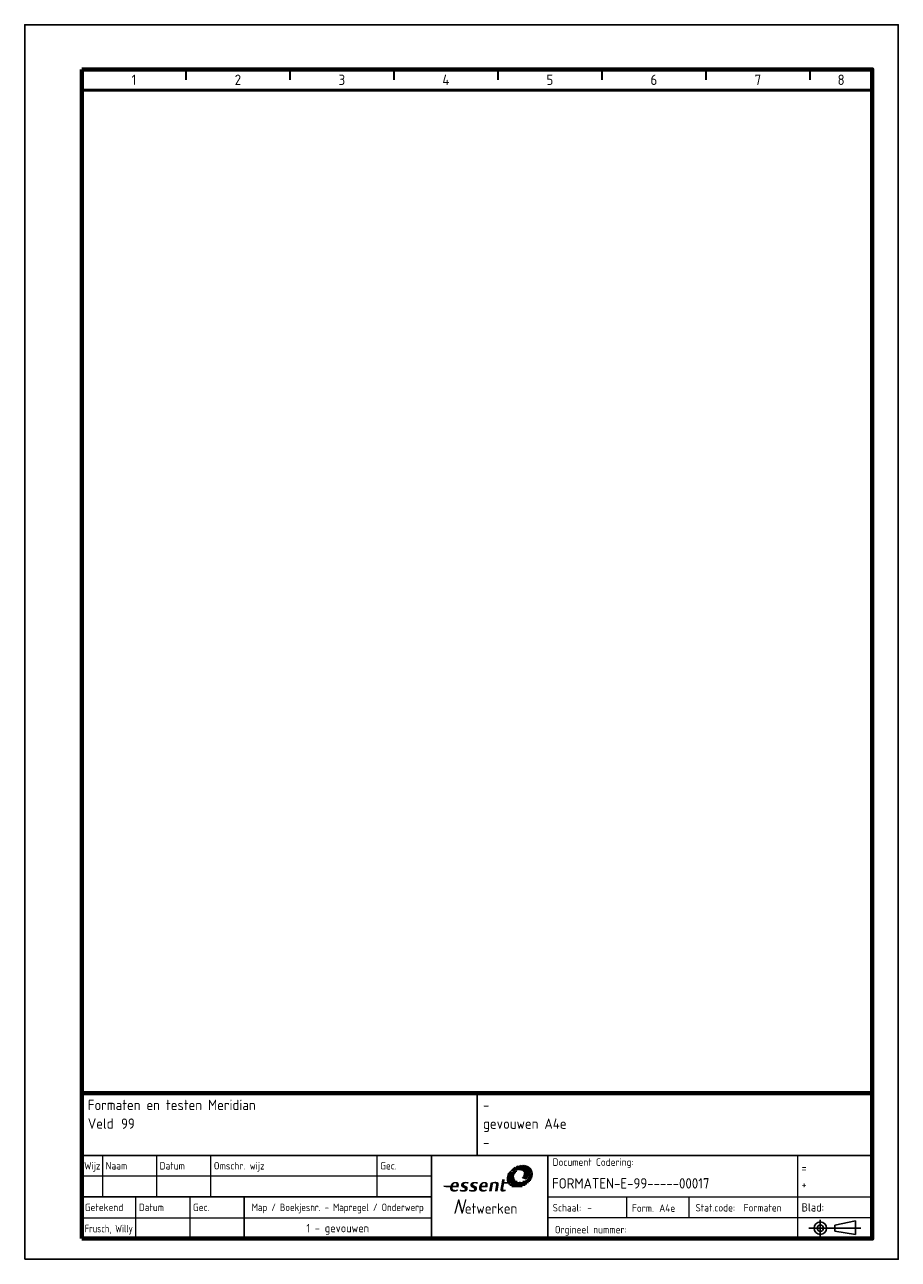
# Paper-space layout 'A4e' of a CAD drawing. Extents: x 0 to 210, y 0 to 297.
import ezdxf
from ezdxf.enums import TextEntityAlignment as Align

# ---------------------------------------------------------------- set-up
doc = ezdxf.new("R2010")
doc.units = 0
doc.header["$LTSCALE"] = 3
doc.layers.get('0').update_dxf_attribs({"linetype": 'CONTINUOUS', "lineweight": 18})
doc.layers.add('IBZ_Kader', color=7, linetype='CONTINUOUS', lineweight=18)
doc.layers.add('IBZ_Viewport', color=7, linetype='CONTINUOUS', lineweight=18, plot=False)
doc.styles.add('Essent', font='isocpEssent.shx')
doc.styles.add('ISO', font='isocpEssent.shx')

# ---------------------------------------------------------------- blocks, each defined once
blk = doc.blocks.new('A4e')
at = {"layer": 'IBZ_Kader', "color": 7, "lineweight": 35}
for p, q in [((38.75, 286.25), (38.75, 283.75)), ((63.75, 286.25), (63.75, 283.75)), ((88.75, 286.25), (88.75, 283.75)), ((113.75, 286.25), (113.75, 283.75)), ((138.75, 286.25), (138.75, 283.75)), ((163.75, 286.25), (163.75, 283.75)), ((188.75, 286.25), (188.75, 283.75))]:
    blk.add_line(p, q, dxfattribs=at)
at = {"layer": 'IBZ_Kader', "color": 7, "linetype": 'Continuous', "lineweight": 50}
blk.add_line((13.75, 281.25), (203.75, 281.25), dxfattribs=at)
at = {"layer": 'IBZ_Kader', "color": 7, "lineweight": 25}
blk.add_lwpolyline([(0, 0), (210, 0), (210, 297), (0, 297)], close=True, dxfattribs=at)
at = {"layer": 'IBZ_Kader', "color": 7, "linetype": 'Continuous', "lineweight": 70}
blk.add_lwpolyline([(13.75, 286.25), (203.75, 286.25), (203.75, 40), (13.75, 40), (13.75, 40), (13.75, 40)], close=True, dxfattribs=at)
at = {"layer": 'IBZ_Viewport'}
blk.add_lwpolyline([(13.75, 40), (13.75, 286.25), (203.75, 286.25), (203.75, 40)], close=True, dxfattribs=at)
at = {"layer": 'IBZ_Kader', "color": 7, "lineweight": 25, "style": 'ISO'}
for s, p in [('1', (26.25, 283.75)), ('2', (51.25, 283.75)), ('3', (76.25, 283.75)), ('4', (101.25, 283.75)), ('5', (126.25, 283.75)), ('6', (151.25, 283.75)), ('7', (176.25, 283.75)), ('8', (196.25, 283.75))]:
    blk.add_text(s, height=2.5, dxfattribs=at).set_placement(p, align=Align.MIDDLE)
at = {"layer": 'IBZ_Kader', "color": 7, "linetype": 'Continuous', "lineweight": 18, "style": 'ISO'}
blk.add_attdef('PLOTDATUM', (156.79, 287.59), '', height=2, dxfattribs=at)
blk = doc.blocks.new('OH')
at = {"layer": 'IBZ_Kader'}
h = blk.add_hatch(dxfattribs=at)
h.set_pattern_fill('ANSI31', color=130, scale=2.45035, angle=315, style=0)
h.set_pattern_definition([(0, (-92.34487, 14.47767), (1e-16, 0.306294), [])])
h.paths.add_polyline_path([(-85.92, 12.35), (-85.81, 12.33), (-85.69, 12.32), (-85.57, 12.31), (-85.45, 12.31), (-85.34, 12.31), (-85.23, 12.32), (-85.12, 12.33), (-85.01, 12.34), (-84.9, 12.35), (-84.79, 12.37), (-84.68, 12.39), (-84.58, 12.42), (-84.47, 12.44), (-84.36, 12.47), (-84.26, 12.51), (-84.15, 12.54), (-84.05, 12.58), (-83.95, 12.62), (-83.85, 12.66), (-83.74, 12.71), (-83.65, 12.76), (-83.55, 12.81), (-83.45, 12.86), (-83.36, 12.92), (-83.26, 12.98), (-83.17, 13.04), (-83.08, 13.1), (-83, 13.16), (-82.91, 13.23), (-82.83, 13.3), (-82.74, 13.37), (-82.66, 13.44), (-82.59, 13.51), (-82.51, 13.59), (-82.44, 13.67), (-82.37, 13.75), (-82.3, 13.83), (-82.24, 13.91), (-82.17, 13.99), (-82.11, 14.08), (-82.06, 14.16), (-82, 14.25), (-81.95, 14.34), (-81.9, 14.43), (-81.86, 14.52), (-81.82, 14.62), (-81.78, 14.71), (-81.75, 14.8), (-81.72, 14.9), (-81.69, 15), (-81.65, 15.18), (-81.64, 15.34), (-81.66, 15.47), (-81.7, 15.58), (-81.75, 15.67), (-81.81, 15.74), (-81.87, 15.79), (-81.94, 15.82), (-82, 15.85), (-82.05, 15.86), (-82.08, 15.87), (-82.09, 15.87), (-82.14, 15.74), (-82.18, 15.61), (-82.24, 15.49), (-82.29, 15.37), (-82.35, 15.26), (-82.4, 15.15), (-82.47, 15.04), (-82.53, 14.94), (-82.6, 14.84), (-82.66, 14.75), (-82.74, 14.66), (-82.81, 14.57), (-82.88, 14.49), (-82.96, 14.41), (-83.03, 14.33), (-83.11, 14.26), (-83.2, 14.19), (-83.29, 14.12), (-83.39, 14.05), (-83.49, 13.99), (-83.59, 13.93), (-83.69, 13.88), (-83.8, 13.83), (-83.91, 13.79), (-84.02, 13.75), (-84.13, 13.71), (-84.25, 13.69), (-84.36, 13.66), (-84.48, 13.65), (-84.6, 13.64), (-84.71, 13.64), (-84.84, 13.64), (-84.95, 13.65), (-85.07, 13.67), (-85.18, 13.69), (-85.28, 13.72), (-85.38, 13.76), (-85.48, 13.8), (-85.56, 13.85), (-85.65, 13.91), (-85.73, 13.97), (-85.8, 14.03), (-85.86, 14.1), (-85.92, 14.17), (-85.97, 14.25), (-86.02, 14.33), (-86.06, 14.42), (-86.09, 14.51), (-86.11, 14.6), (-86.13, 14.7), (-86.14, 14.8), (-86.14, 14.9), (-86.13, 15.01), (-86.12, 15.11), (-86.09, 15.22), (-86.06, 15.33), (-86.02, 15.43), (-85.97, 15.54), (-85.92, 15.64), (-85.86, 15.74), (-85.79, 15.83), (-85.72, 15.92), (-85.64, 16.01), (-85.56, 16.1), (-85.47, 16.18), (-85.38, 16.26), (-85.28, 16.33), (-85.18, 16.4), (-85.08, 16.47), (-85.16, 16.46), (-85.26, 16.45), (-85.35, 16.44), (-85.45, 16.42), (-85.55, 16.41), (-85.66, 16.39), (-85.77, 16.37), (-85.87, 16.35), (-85.98, 16.32), (-86.09, 16.29), (-86.21, 16.26), (-86.32, 16.23), (-86.43, 16.19), (-86.54, 16.15), (-86.64, 16.11), (-86.75, 16.07), (-86.85, 16.02), (-86.95, 15.96), (-87.05, 15.91), (-87.15, 15.84), (-87.24, 15.78), (-87.32, 15.71), (-87.4, 15.64), (-87.48, 15.56), (-87.55, 15.48), (-87.61, 15.39), (-87.66, 15.3), (-87.71, 15.21), (-87.75, 15.1), (-87.79, 15), (-87.81, 14.89), (-87.83, 14.78), (-87.85, 14.68), (-87.86, 14.57), (-87.87, 14.47), (-87.87, 14.37), (-87.87, 14.27), (-87.86, 14.17), (-87.85, 14.07), (-87.83, 13.98), (-87.81, 13.88), (-87.78, 13.79), (-87.75, 13.7), (-87.72, 13.62), (-87.7, 13.58), (-86.77, 13.58), (-86.79, 13.45), (-86.86, 13.4), (-86.95, 13.35), (-87.05, 13.31), (-87.17, 13.28), (-87.3, 13.26), (-87.45, 13.24), (-87.5, 13.24), (-87.48, 13.21), (-87.43, 13.14), (-87.36, 13.07), (-87.3, 13), (-87.23, 12.93), (-87.16, 12.87), (-87.08, 12.81), (-87, 12.75), (-86.92, 12.7), (-86.83, 12.65), (-86.74, 12.6), (-86.65, 12.55), (-86.55, 12.51), (-86.46, 12.48), (-86.35, 12.44), (-86.25, 12.41), (-86.14, 12.39), (-86.03, 12.36)])
h = blk.add_hatch(dxfattribs=at)
h.set_pattern_fill('ANSI31', color=142, scale=1.905828, style=0)
h.set_pattern_definition([(45, (-92.34487, 14.47767), (-0.168453, 0.168453), [])])
h.paths.add_polyline_path([(-83.79, 17.67), (-83.91, 17.67), (-84.03, 17.68), (-84.14, 17.67), (-84.25, 17.67), (-84.36, 17.66), (-84.47, 17.65), (-84.58, 17.63), (-84.68, 17.62), (-84.79, 17.6), (-84.9, 17.57), (-85.01, 17.54), (-85.11, 17.52), (-85.22, 17.48), (-85.32, 17.45), (-85.43, 17.41), (-85.53, 17.37), (-85.63, 17.33), (-85.73, 17.28), (-85.83, 17.23), (-85.93, 17.18), (-86.02, 17.13), (-86.12, 17.07), (-86.21, 17.01), (-86.3, 16.95), (-86.39, 16.89), (-86.48, 16.83), (-86.57, 16.76), (-86.65, 16.69), (-86.73, 16.62), (-86.81, 16.55), (-86.89, 16.48), (-86.96, 16.4), (-87.04, 16.33), (-87.11, 16.25), (-87.17, 16.17), (-87.24, 16.08), (-87.3, 16), (-87.36, 15.92), (-87.42, 15.83), (-87.47, 15.74), (-87.52, 15.65), (-87.57, 15.56), (-87.61, 15.47), (-87.66, 15.38), (-87.69, 15.29), (-87.73, 15.19), (-87.76, 15.1), (-87.79, 15), (-87.75, 15.1), (-87.71, 15.21), (-87.66, 15.3), (-87.61, 15.39), (-87.55, 15.48), (-87.48, 15.56), (-87.4, 15.64), (-87.32, 15.71), (-87.24, 15.78), (-87.15, 15.84), (-87.05, 15.91), (-86.95, 15.96), (-86.85, 16.02), (-86.75, 16.07), (-86.64, 16.11), (-86.54, 16.15), (-86.43, 16.19), (-86.32, 16.23), (-86.21, 16.26), (-86.09, 16.29), (-85.98, 16.32), (-85.87, 16.35), (-85.77, 16.37), (-85.66, 16.39), (-85.55, 16.41), (-85.45, 16.42), (-85.35, 16.44), (-85.26, 16.45), (-85.16, 16.46), (-85.08, 16.47), (-85, 16.47), (-84.92, 16.47), (-84.84, 16.47), (-84.77, 16.47), (-84.69, 16.46), (-84.61, 16.45), (-84.53, 16.44), (-84.46, 16.42), (-84.38, 16.41), (-84.31, 16.38), (-84.24, 16.36), (-84.17, 16.33), (-84.11, 16.3), (-84.05, 16.26), (-83.99, 16.22), (-83.94, 16.18), (-83.9, 16.13), (-83.85, 16.08), (-83.82, 16.03), (-83.79, 15.97), (-83.76, 15.9), (-83.75, 15.84), (-83.74, 15.77), (-83.73, 15.69), (-83.74, 15.61), (-83.75, 15.53), (-83.77, 15.44), (-83.8, 15.35), (-83.84, 15.25), (-83.89, 15.15), (-83.95, 15.04), (-84.02, 14.93), (-84.1, 14.81), (-84.19, 14.69), (-84.29, 14.57), (-84.28, 14.56), (-84.23, 14.54), (-84.16, 14.51), (-84.06, 14.48), (-83.93, 14.44), (-83.79, 14.4), (-83.64, 14.36), (-83.47, 14.32), (-83.3, 14.29), (-83.11, 14.26), (-83.03, 14.33), (-82.96, 14.41), (-82.88, 14.49), (-82.81, 14.57), (-82.74, 14.66), (-82.66, 14.75), (-82.6, 14.84), (-82.53, 14.94), (-82.47, 15.04), (-82.4, 15.15), (-82.35, 15.26), (-82.29, 15.37), (-82.24, 15.49), (-82.18, 15.61), (-82.14, 15.74), (-82.09, 15.87), (-82.05, 15.86), (-82, 15.85), (-81.94, 15.82), (-81.87, 15.79), (-81.81, 15.74), (-81.75, 15.67), (-81.7, 15.58), (-81.66, 15.47), (-81.64, 15.34), (-81.65, 15.18), (-81.69, 15), (-81.66, 15.1), (-81.64, 15.21), (-81.63, 15.32), (-81.61, 15.42), (-81.61, 15.52), (-81.61, 15.62), (-81.61, 15.72), (-81.62, 15.82), (-81.63, 15.92), (-81.65, 16.02), (-81.67, 16.11), (-81.69, 16.2), (-81.72, 16.29), (-81.76, 16.38), (-81.8, 16.46), (-81.84, 16.55), (-81.89, 16.63), (-81.94, 16.71), (-81.99, 16.78), (-82.05, 16.85), (-82.11, 16.93), (-82.18, 16.99), (-82.25, 17.06), (-82.32, 17.12), (-82.4, 17.18), (-82.48, 17.24), (-82.56, 17.29), (-82.64, 17.34), (-82.73, 17.39), (-82.83, 17.43), (-82.92, 17.47), (-83.02, 17.51), (-83.12, 17.55), (-83.23, 17.58), (-83.33, 17.6), (-83.44, 17.62), (-83.55, 17.64), (-83.67, 17.66)])
at = {"layer": 'IBZ_Kader', "lineweight": 18}
h = blk.add_hatch(color=7, dxfattribs=at)
h.paths.add_polyline_path([(-99.47, 12.34), (-99.43, 12.51), (-99.41, 12.66), (-99.39, 12.8), (-99.39, 12.91), (-99.39, 13.01), (-99.42, 13.14), (-99.46, 13.25), (-99.52, 13.35), (-99.59, 13.44), (-99.68, 13.5), (-99.78, 13.56), (-99.9, 13.6), (-100.03, 13.62), (-100.18, 13.63), (-100.3, 13.62), (-100.42, 13.61), (-100.54, 13.58), (-100.64, 13.54), (-100.75, 13.5), (-100.84, 13.44), (-100.94, 13.38), (-101.02, 13.31), (-101.1, 13.22), (-101.18, 13.13), (-101.24, 13.04), (-101.3, 12.93), (-101.36, 12.82), (-101.4, 12.69), (-103.07, 12.69), (-103.09, 12.56), (-103.03, 12.5), (-102.94, 12.45), (-102.83, 12.41), (-102.7, 12.38), (-102.55, 12.36), (-102.37, 12.34), (-102.18, 12.34), (-102.07, 12.34), (-101.92, 12.34), (-101.76, 12.34), (-101.6, 12.34), (-101.48, 12.34), (-101.5, 12.21), (-101.5, 12.08), (-101.49, 11.97), (-101.47, 11.86), (-101.44, 11.76), (-101.4, 11.67), (-101.35, 11.59), (-101.29, 11.52), (-101.22, 11.46), (-101.14, 11.4), (-101.04, 11.36), (-100.94, 11.33), (-100.83, 11.3), (-100.71, 11.29), (-100.57, 11.28), (-100.43, 11.29), (-100.29, 11.3), (-100.17, 11.32), (-100.05, 11.34), (-99.93, 11.38), (-99.8, 11.42), (-99.67, 11.46), (-99.61, 11.79), (-99.81, 11.74), (-99.98, 11.72), (-100.12, 11.7), (-100.25, 11.7), (-100.39, 11.7), (-100.52, 11.72), (-100.62, 11.75), (-100.71, 11.79), (-100.78, 11.84), (-100.83, 11.91), (-100.86, 12), (-100.87, 12.09), (-100.87, 12.21), (-100.85, 12.34)])
h.paths.add_polyline_path([(-100.25, 13.29), (-100.13, 13.27), (-100.04, 13.23), (-99.99, 13.15), (-99.97, 13.04), (-99.97, 12.89), (-100.01, 12.69), (-100.79, 12.69), (-100.75, 12.85), (-100.69, 12.99), (-100.63, 13.1), (-100.55, 13.18), (-100.46, 13.24), (-100.36, 13.27)], flags=16)
for points in [[(-97.12, 13.16), (-97.27, 13.2), (-97.43, 13.24), (-97.59, 13.26), (-97.74, 13.27), (-97.92, 13.25), (-98.05, 13.2), (-98.13, 13.12), (-98.17, 13.02), (-98.15, 12.93), (-98.08, 12.85), (-97.93, 12.77), (-97.62, 12.61), (-97.49, 12.54), (-97.38, 12.45), (-97.31, 12.36), (-97.26, 12.25), (-97.24, 12.13), (-97.24, 12), (-97.26, 11.9), (-97.28, 11.8), (-97.31, 11.71), (-97.35, 11.63), (-97.4, 11.56), (-97.46, 11.5), (-97.54, 11.44), (-97.63, 11.39), (-97.73, 11.35), (-97.85, 11.32), (-97.98, 11.3), (-98.13, 11.28), (-98.3, 11.28), (-98.42, 11.28), (-98.55, 11.29), (-98.68, 11.31), (-98.83, 11.33), (-99, 11.37), (-99.18, 11.41), (-99.11, 11.76), (-98.94, 11.72), (-98.79, 11.69), (-98.65, 11.66), (-98.52, 11.65), (-98.39, 11.64), (-98.2, 11.66), (-98.08, 11.7), (-98, 11.78), (-97.97, 11.89), (-97.97, 11.96), (-98.02, 12.04), (-98.12, 12.11), (-98.45, 12.28), (-98.59, 12.36), (-98.7, 12.45), (-98.78, 12.56), (-98.83, 12.67), (-98.85, 12.8), (-98.84, 12.93), (-98.83, 13.04), (-98.79, 13.14), (-98.75, 13.23), (-98.69, 13.31), (-98.62, 13.38), (-98.53, 13.44), (-98.44, 13.5), (-98.33, 13.55), (-98.21, 13.58), (-98.08, 13.61), (-97.94, 13.62), (-97.79, 13.63), (-97.67, 13.62), (-97.55, 13.61), (-97.41, 13.59), (-97.25, 13.56), (-97.04, 13.51)], [(-94.89, 13.16), (-95.04, 13.2), (-95.21, 13.24), (-95.36, 13.26), (-95.51, 13.27), (-95.7, 13.25), (-95.82, 13.2), (-95.9, 13.12), (-95.94, 13.02), (-95.93, 12.93), (-95.85, 12.85), (-95.71, 12.77), (-95.39, 12.61), (-95.26, 12.54), (-95.16, 12.45), (-95.08, 12.36), (-95.03, 12.25), (-95.01, 12.13), (-95.02, 12), (-95.03, 11.9), (-95.05, 11.8), (-95.08, 11.71), (-95.12, 11.63), (-95.17, 11.56), (-95.24, 11.5), (-95.31, 11.44), (-95.4, 11.39), (-95.5, 11.35), (-95.62, 11.32), (-95.75, 11.3), (-95.9, 11.28), (-96.07, 11.28), (-96.19, 11.28), (-96.32, 11.29), (-96.46, 11.31), (-96.6, 11.33), (-96.77, 11.37), (-96.95, 11.41), (-96.88, 11.76), (-96.71, 11.72), (-96.56, 11.69), (-96.42, 11.66), (-96.29, 11.65), (-96.16, 11.64), (-95.98, 11.66), (-95.85, 11.7), (-95.77, 11.78), (-95.74, 11.89), (-95.75, 11.96), (-95.79, 12.04), (-95.89, 12.11), (-96.22, 12.28), (-96.36, 12.36), (-96.47, 12.45), (-96.55, 12.56), (-96.6, 12.67), (-96.62, 12.8), (-96.62, 12.93), (-96.6, 13.04), (-96.56, 13.14), (-96.52, 13.23), (-96.46, 13.31), (-96.39, 13.38), (-96.3, 13.44), (-96.21, 13.5), (-96.1, 13.55), (-95.98, 13.58), (-95.85, 13.61), (-95.72, 13.62), (-95.57, 13.63), (-95.44, 13.62), (-95.32, 13.61), (-95.18, 13.59), (-95.02, 13.56), (-94.82, 13.51)], [(-90.64, 13.63), (-90.49, 13.63), (-90.35, 13.62), (-90.23, 13.6), (-90.12, 13.57), (-90.03, 13.53), (-89.96, 13.49), (-89.9, 13.43), (-89.86, 13.36), (-89.82, 13.27), (-89.81, 13.17), (-89.8, 13.06), (-89.81, 12.94), (-89.83, 12.79), (-90.09, 11.33), (-90.73, 11.33), (-90.48, 12.74), (-90.46, 12.9), (-90.46, 13.04), (-90.5, 13.14), (-90.56, 13.22), (-90.67, 13.26), (-90.81, 13.27), (-90.94, 13.27), (-91.06, 13.25), (-91.16, 13.23), (-91.5, 11.33), (-92.14, 11.33), (-91.77, 13.39), (-91.69, 13.42), (-91.6, 13.46), (-91.49, 13.5), (-91.37, 13.53), (-91.24, 13.56), (-91.1, 13.59), (-90.95, 13.61), (-90.8, 13.63)], [(-86.79, 13.45), (-86.86, 13.4), (-86.95, 13.35), (-87.05, 13.31), (-87.17, 13.28), (-87.3, 13.26), (-87.45, 13.24), (-87.61, 13.23), (-87.78, 13.23), (-87.96, 13.23), (-88.16, 13.23), (-88.34, 13.23), (-88.46, 13.23), (-88.51, 13.23), (-88.72, 12.07), (-88.73, 11.91), (-88.69, 11.8), (-88.59, 11.75), (-88.43, 11.73), (-88.34, 11.73), (-88.25, 11.74), (-88.12, 11.76), (-88.19, 11.41), (-88.41, 11.35), (-88.58, 11.32), (-88.7, 11.3), (-88.81, 11.29), (-88.95, 11.3), (-89.07, 11.31), (-89.17, 11.34), (-89.25, 11.39), (-89.31, 11.45), (-89.35, 11.52), (-89.38, 11.61), (-89.39, 11.71), (-89.39, 11.83), (-89.37, 11.98), (-88.98, 14.2), (-88.34, 14.19), (-88.45, 13.58), (-86.77, 13.58)]]:
    blk.add_hatch(color=7, dxfattribs=at).paths.add_polyline_path(points)
h = blk.add_hatch(color=7, dxfattribs=at)
h.paths.add_polyline_path([(-92.73, 11.46), (-92.86, 11.42), (-92.98, 11.38), (-93.1, 11.34), (-93.22, 11.32), (-93.35, 11.3), (-93.48, 11.29), (-93.63, 11.28), (-93.76, 11.29), (-93.88, 11.3), (-93.99, 11.32), (-94.09, 11.36), (-94.18, 11.4), (-94.26, 11.45), (-94.33, 11.51), (-94.39, 11.57), (-94.45, 11.65), (-94.49, 11.73), (-94.52, 11.83), (-94.54, 11.93), (-94.55, 12.04), (-94.56, 12.15), (-94.55, 12.28), (-94.53, 12.41), (-94.5, 12.54), (-94.47, 12.67), (-94.43, 12.78), (-94.38, 12.89), (-94.32, 13), (-94.26, 13.09), (-94.2, 13.18), (-94.12, 13.26), (-94.04, 13.34), (-93.96, 13.4), (-93.87, 13.46), (-93.78, 13.51), (-93.68, 13.55), (-93.57, 13.58), (-93.47, 13.61), (-93.35, 13.62), (-93.24, 13.63), (-93.09, 13.62), (-92.96, 13.6), (-92.84, 13.56), (-92.73, 13.5), (-92.64, 13.44), (-92.57, 13.35), (-92.51, 13.25), (-92.47, 13.14), (-92.45, 13.01), (-92.44, 12.91), (-92.45, 12.8), (-92.46, 12.66), (-92.49, 12.51), (-92.53, 12.34), (-93.91, 12.34), (-93.93, 12.21), (-93.93, 12.09), (-93.91, 12), (-93.88, 11.91), (-93.83, 11.84), (-93.77, 11.79), (-93.68, 11.75), (-93.57, 11.72), (-93.45, 11.7), (-93.3, 11.7), (-93.17, 11.7), (-93.03, 11.72), (-92.87, 11.74), (-92.67, 11.79)])
h.paths.add_polyline_path([(-93.07, 12.69), (-93.03, 12.89), (-93.02, 13.04), (-93.04, 13.15), (-93.1, 13.23), (-93.18, 13.27), (-93.3, 13.29), (-93.42, 13.27), (-93.52, 13.24), (-93.61, 13.18), (-93.68, 13.1), (-93.75, 12.99), (-93.8, 12.85), (-93.85, 12.69)], flags=16)
at = {"layer": 'IBZ_Kader', "color": 7, "lineweight": 25}
for p, q in [((-95, 35), (-95, 20)), ((-190, 20), (0, 20)), ((-106, 0), (-106, 20)), ((-106, 10), (-190, 10)), ((-151, 10), (-151, 0))]:
    blk.add_line(p, q, dxfattribs=at)
at = {"layer": 'IBZ_Kader', "color": 7, "lineweight": 18}
for p, q in [((-185, 10), (-185, 20)), ((-172, 10), (-172, 20)), ((-159, 10), (-159, 20)), ((-119, 10), (-119, 20)), ((-106, 15), (-190, 15)), ((-177, 0), (-177, 10)), ((-164, 0), (-164, 10)), ((-190, 5), (-106, 5))]:
    blk.add_line(p, q, dxfattribs=at)
at = {"layer": 'IBZ_Kader'}
for p, q in [((-106, 10), (-106, 20)), ((-78, 0), (-78, 20))]:
    blk.add_line(p, q, dxfattribs=at)
at = {"layer": 'IBZ_Kader', "color": 7, "linetype": 'Continuous', "lineweight": 25}
for p, q in [((-78, 20), (-78, 0)), ((-12.5, 4.5), (-12.5, 0.5)), ((-9, 3.25), (-4, 4.25)), ((-9, 1.75), (-9, 3.25)), ((-4, 4.25), (-4, 1)), ((-15.25, 2.5), (-2.75, 2.5)), ((-4, 1), (-9, 1.75))]:
    blk.add_line(p, q, dxfattribs=at)
at = {"layer": 'IBZ_Kader', "color": 7, "linetype": 'Continuous', "lineweight": 18}
for p, q in [((-18, 20), (-18, 0)), ((-78, 10), (0, 10)), ((-58.99, 5), (-58.99, 10)), ((-44.01, 5), (-44.01, 10)), ((0, 5), (-78, 5))]:
    blk.add_line(p, q, dxfattribs=at)
at = {"layer": 'IBZ_Kader', "color": 7, "lineweight": 70}
blk.add_lwpolyline([(-190, 0), (0, 0), (0, 35), (-190, 35)], close=True, dxfattribs=at)
at = {"layer": 'IBZ_Kader', "color": 7, "linetype": 'Continuous', "lineweight": 18, "const_width": 0.0163}
for points in [[(-87.79, 15), (-87.76, 15.1), (-87.73, 15.19), (-87.69, 15.29), (-87.66, 15.38), (-87.61, 15.47), (-87.57, 15.56), (-87.52, 15.65), (-87.47, 15.74), (-87.42, 15.83), (-87.36, 15.92), (-87.3, 16), (-87.24, 16.08), (-87.17, 16.17), (-87.11, 16.25), (-87.04, 16.33), (-86.96, 16.4), (-86.89, 16.48), (-86.81, 16.55), (-86.73, 16.62), (-86.65, 16.69), (-86.57, 16.76), (-86.48, 16.83), (-86.39, 16.89), (-86.3, 16.95), (-86.21, 17.01), (-86.12, 17.07), (-86.02, 17.13), (-85.93, 17.18), (-85.83, 17.23), (-85.73, 17.28), (-85.63, 17.33), (-85.53, 17.37), (-85.43, 17.41), (-85.32, 17.45), (-85.22, 17.48), (-85.11, 17.52), (-85.01, 17.54), (-84.9, 17.57), (-84.79, 17.6), (-84.68, 17.62), (-84.58, 17.63), (-84.47, 17.65), (-84.36, 17.66), (-84.25, 17.67), (-84.14, 17.67), (-84.03, 17.68), (-84.03, 17.68), (-83.91, 17.67), (-83.79, 17.67), (-83.67, 17.66), (-83.55, 17.64), (-83.44, 17.62), (-83.33, 17.6), (-83.23, 17.58), (-83.12, 17.55), (-83.02, 17.51), (-82.92, 17.47), (-82.83, 17.43), (-82.73, 17.39), (-82.64, 17.34), (-82.56, 17.29), (-82.48, 17.24), (-82.4, 17.18), (-82.32, 17.12), (-82.25, 17.06), (-82.18, 16.99), (-82.11, 16.93), (-82.05, 16.85), (-81.99, 16.78), (-81.94, 16.71), (-81.89, 16.63), (-81.84, 16.55), (-81.8, 16.46), (-81.76, 16.38), (-81.72, 16.29), (-81.69, 16.2), (-81.67, 16.11), (-81.65, 16.02), (-81.63, 15.92), (-81.62, 15.82), (-81.61, 15.72), (-81.61, 15.62), (-81.61, 15.52), (-81.61, 15.42), (-81.63, 15.32), (-81.64, 15.21), (-81.66, 15.1), (-81.69, 15), (-81.69, 15), (-81.72, 14.9), (-81.75, 14.8), (-81.78, 14.71), (-81.82, 14.62), (-81.86, 14.52), (-81.9, 14.43), (-81.95, 14.34), (-82, 14.25), (-82.06, 14.16), (-82.11, 14.08), (-82.17, 13.99), (-82.24, 13.91), (-82.3, 13.83), (-82.37, 13.75), (-82.44, 13.67), (-82.51, 13.59), (-82.59, 13.51), (-82.66, 13.44), (-82.74, 13.37), (-82.83, 13.3), (-82.91, 13.23), (-83, 13.16), (-83.08, 13.1), (-83.17, 13.04), (-83.26, 12.98), (-83.36, 12.92), (-83.45, 12.86), (-83.55, 12.81), (-83.65, 12.76), (-83.74, 12.71), (-83.85, 12.66), (-83.95, 12.62), (-84.05, 12.58), (-84.15, 12.54), (-84.26, 12.51), (-84.36, 12.47), (-84.47, 12.44), (-84.58, 12.42), (-84.68, 12.39), (-84.79, 12.37), (-84.9, 12.35), (-85.01, 12.34), (-85.12, 12.33), (-85.23, 12.32), (-85.34, 12.31), (-85.45, 12.31), (-85.45, 12.31), (-85.57, 12.31), (-85.69, 12.32), (-85.81, 12.33), (-85.92, 12.35), (-86.03, 12.36), (-86.14, 12.39), (-86.25, 12.41), (-86.35, 12.44), (-86.46, 12.48), (-86.55, 12.51), (-86.65, 12.55), (-86.74, 12.6), (-86.83, 12.65), (-86.92, 12.7), (-87, 12.75), (-87.08, 12.81), (-87.16, 12.87), (-87.23, 12.93), (-87.3, 13), (-87.36, 13.07), (-87.43, 13.14), (-87.48, 13.21), (-87.54, 13.29), (-87.59, 13.37), (-87.64, 13.45), (-87.68, 13.53), (-87.72, 13.62), (-87.75, 13.7), (-87.78, 13.79), (-87.81, 13.88), (-87.83, 13.98), (-87.85, 14.07), (-87.86, 14.17), (-87.87, 14.27), (-87.87, 14.37), (-87.87, 14.47), (-87.86, 14.57), (-87.85, 14.68), (-87.83, 14.78), (-87.81, 14.89), (-87.79, 15)], [(-85.45, 12.31), (-85.57, 12.31), (-85.69, 12.32), (-85.81, 12.33), (-85.92, 12.35), (-86.03, 12.36), (-86.14, 12.39), (-86.25, 12.41), (-86.35, 12.44), (-86.46, 12.48), (-86.55, 12.51), (-86.65, 12.55), (-86.74, 12.6), (-86.83, 12.65), (-86.92, 12.7), (-87, 12.75), (-87.08, 12.81), (-87.16, 12.87), (-87.23, 12.93), (-87.3, 13), (-87.36, 13.07), (-87.43, 13.14), (-87.48, 13.21), (-87.54, 13.29), (-87.59, 13.37), (-87.64, 13.45), (-87.68, 13.53), (-87.72, 13.62), (-87.75, 13.7), (-87.78, 13.79), (-87.81, 13.88), (-87.83, 13.98), (-87.85, 14.07), (-87.86, 14.17), (-87.87, 14.27), (-87.87, 14.37), (-87.87, 14.47), (-87.86, 14.57), (-87.85, 14.68), (-87.83, 14.78), (-87.81, 14.89), (-87.79, 15), (-87.79, 15), (-87.75, 15.1), (-87.71, 15.21), (-87.66, 15.3), (-87.61, 15.39), (-87.55, 15.48), (-87.48, 15.56), (-87.4, 15.64), (-87.32, 15.71), (-87.24, 15.78), (-87.15, 15.84), (-87.05, 15.91), (-86.95, 15.96), (-86.85, 16.02), (-86.75, 16.07), (-86.64, 16.11), (-86.54, 16.15), (-86.43, 16.19), (-86.32, 16.23), (-86.21, 16.26), (-86.09, 16.29), (-85.98, 16.32), (-85.87, 16.35), (-85.77, 16.37), (-85.66, 16.39), (-85.55, 16.41), (-85.45, 16.42), (-85.35, 16.44), (-85.26, 16.45), (-85.16, 16.46), (-85.08, 16.47), (-85.18, 16.4), (-85.28, 16.33), (-85.38, 16.26), (-85.47, 16.18), (-85.56, 16.1), (-85.64, 16.01), (-85.72, 15.92), (-85.79, 15.83), (-85.86, 15.74), (-85.92, 15.64), (-85.97, 15.54), (-86.02, 15.43), (-86.06, 15.33), (-86.09, 15.22), (-86.09, 15.22), (-86.12, 15.11), (-86.13, 15.01), (-86.14, 14.9), (-86.14, 14.8), (-86.13, 14.7), (-86.11, 14.6), (-86.09, 14.51), (-86.06, 14.42), (-86.02, 14.33), (-85.97, 14.25), (-85.92, 14.17), (-85.86, 14.1), (-85.8, 14.03), (-85.73, 13.97), (-85.65, 13.91), (-85.56, 13.85), (-85.48, 13.8), (-85.38, 13.76), (-85.28, 13.72), (-85.18, 13.69), (-85.07, 13.67), (-84.95, 13.65), (-84.84, 13.64), (-84.71, 13.64), (-84.6, 13.64), (-84.48, 13.65), (-84.36, 13.66), (-84.25, 13.69), (-84.13, 13.71), (-84.02, 13.75), (-83.91, 13.79), (-83.8, 13.83), (-83.69, 13.88), (-83.59, 13.93), (-83.49, 13.99), (-83.39, 14.05), (-83.29, 14.12), (-83.2, 14.19), (-83.11, 14.26), (-83.03, 14.33), (-82.96, 14.41), (-82.88, 14.49), (-82.81, 14.57), (-82.74, 14.66), (-82.66, 14.75), (-82.6, 14.84), (-82.53, 14.94), (-82.47, 15.04), (-82.4, 15.15), (-82.35, 15.26), (-82.29, 15.37), (-82.24, 15.49), (-82.18, 15.61), (-82.14, 15.74), (-82.09, 15.87), (-82.08, 15.87), (-82.05, 15.86), (-82, 15.85), (-81.94, 15.82), (-81.87, 15.79), (-81.81, 15.74), (-81.75, 15.67), (-81.7, 15.58), (-81.66, 15.47), (-81.64, 15.34), (-81.65, 15.18), (-81.69, 15), (-81.72, 14.9), (-81.75, 14.8), (-81.78, 14.71), (-81.82, 14.62), (-81.86, 14.52), (-81.9, 14.43), (-81.95, 14.34), (-82, 14.25), (-82.06, 14.16), (-82.11, 14.08), (-82.17, 13.99), (-82.24, 13.91), (-82.3, 13.83), (-82.37, 13.75), (-82.44, 13.67), (-82.51, 13.59), (-82.59, 13.51), (-82.66, 13.44), (-82.74, 13.37), (-82.83, 13.3), (-82.91, 13.23), (-83, 13.16), (-83.08, 13.1), (-83.17, 13.04), (-83.26, 12.98), (-83.36, 12.92), (-83.45, 12.86), (-83.55, 12.81), (-83.65, 12.76), (-83.74, 12.71), (-83.85, 12.66), (-83.95, 12.62), (-84.05, 12.58), (-84.15, 12.54), (-84.26, 12.51), (-84.36, 12.47), (-84.47, 12.44), (-84.58, 12.42), (-84.68, 12.39), (-84.79, 12.37), (-84.9, 12.35), (-85.01, 12.34), (-85.12, 12.33), (-85.23, 12.32), (-85.34, 12.31), (-85.45, 12.31)], [(-84.71, 13.64), (-84.6, 13.64), (-84.48, 13.65), (-84.36, 13.66), (-84.25, 13.69), (-84.13, 13.71), (-84.02, 13.75), (-83.91, 13.79), (-83.8, 13.83), (-83.69, 13.88), (-83.59, 13.93), (-83.49, 13.99), (-83.39, 14.05), (-83.29, 14.12), (-83.2, 14.19), (-83.11, 14.26), (-83.3, 14.29), (-83.47, 14.32), (-83.64, 14.36), (-83.79, 14.4), (-83.93, 14.44), (-84.06, 14.48), (-84.16, 14.51), (-84.23, 14.54), (-84.28, 14.56), (-84.29, 14.57), (-84.19, 14.69), (-84.1, 14.81), (-84.02, 14.93), (-83.95, 15.04), (-83.89, 15.15), (-83.84, 15.25), (-83.8, 15.35), (-83.77, 15.44), (-83.75, 15.53), (-83.74, 15.61), (-83.73, 15.69), (-83.74, 15.77), (-83.75, 15.84), (-83.76, 15.9), (-83.79, 15.97), (-83.82, 16.03), (-83.85, 16.08), (-83.9, 16.13), (-83.94, 16.18), (-83.99, 16.22), (-84.05, 16.26), (-84.11, 16.3), (-84.17, 16.33), (-84.24, 16.36), (-84.31, 16.38), (-84.38, 16.41), (-84.46, 16.42), (-84.53, 16.44), (-84.61, 16.45), (-84.69, 16.46), (-84.77, 16.47), (-84.84, 16.47), (-84.92, 16.47), (-85, 16.47), (-85.08, 16.47), (-85.18, 16.4), (-85.28, 16.33), (-85.38, 16.26), (-85.47, 16.18), (-85.56, 16.1), (-85.64, 16.01), (-85.72, 15.92), (-85.79, 15.83), (-85.86, 15.74), (-85.92, 15.64), (-85.97, 15.54), (-86.02, 15.43), (-86.06, 15.33), (-86.09, 15.22), (-86.09, 15.22), (-86.12, 15.11), (-86.13, 15.01), (-86.14, 14.9), (-86.14, 14.8), (-86.13, 14.7), (-86.11, 14.6), (-86.09, 14.51), (-86.06, 14.42), (-86.02, 14.33), (-85.97, 14.25), (-85.92, 14.17), (-85.86, 14.1), (-85.8, 14.03), (-85.73, 13.97), (-85.65, 13.91), (-85.56, 13.85), (-85.48, 13.8), (-85.38, 13.76), (-85.28, 13.72), (-85.18, 13.69), (-85.07, 13.67), (-84.95, 13.65), (-84.84, 13.64)]]:
    blk.add_lwpolyline(points, close=True, dxfattribs=at)
at = {"layer": 'IBZ_Kader', "color": 7, "lineweight": 18, "const_width": 0.0163}
for points in [[(-99.47, 12.34), (-99.43, 12.51), (-99.41, 12.66), (-99.39, 12.8), (-99.39, 12.91), (-99.39, 13.01), (-99.42, 13.14), (-99.46, 13.25), (-99.52, 13.35), (-99.59, 13.44), (-99.68, 13.5), (-99.78, 13.56), (-99.9, 13.6), (-100.03, 13.62), (-100.18, 13.63), (-100.3, 13.62), (-100.42, 13.61), (-100.54, 13.58), (-100.64, 13.54), (-100.75, 13.5), (-100.84, 13.44), (-100.94, 13.38), (-101.02, 13.31), (-101.1, 13.22), (-101.18, 13.13), (-101.24, 13.04), (-101.3, 12.93), (-101.36, 12.82), (-101.4, 12.69), (-101.4, 12.69), (-103.07, 12.69), (-103.09, 12.56), (-103.03, 12.5), (-102.94, 12.45), (-102.83, 12.41), (-102.7, 12.38), (-102.55, 12.36), (-102.37, 12.34), (-102.18, 12.34), (-102.18, 12.34), (-102.07, 12.34), (-101.92, 12.34), (-101.76, 12.34), (-101.6, 12.34), (-101.48, 12.34), (-101.5, 12.21), (-101.5, 12.08), (-101.49, 11.97), (-101.47, 11.86), (-101.44, 11.76), (-101.4, 11.67), (-101.35, 11.59), (-101.29, 11.52), (-101.22, 11.46), (-101.14, 11.4), (-101.04, 11.36), (-100.94, 11.33), (-100.83, 11.3), (-100.71, 11.29), (-100.57, 11.28), (-100.43, 11.29), (-100.29, 11.3), (-100.17, 11.32), (-100.05, 11.34), (-99.93, 11.38), (-99.8, 11.42), (-99.67, 11.46), (-99.61, 11.79), (-99.81, 11.74), (-99.98, 11.72), (-100.12, 11.7), (-100.25, 11.7), (-100.39, 11.7), (-100.52, 11.72), (-100.62, 11.75), (-100.71, 11.79), (-100.78, 11.84), (-100.83, 11.91), (-100.86, 12), (-100.87, 12.09), (-100.87, 12.21), (-100.85, 12.34), (-100.85, 12.34)], [(-100.25, 13.29), (-100.13, 13.27), (-100.04, 13.23), (-99.99, 13.15), (-99.97, 13.04), (-99.97, 12.89), (-100.01, 12.69), (-100.01, 12.69), (-100.79, 12.69), (-100.75, 12.85), (-100.69, 12.99), (-100.63, 13.1), (-100.55, 13.18), (-100.46, 13.24), (-100.36, 13.27)], [(-97.12, 13.16), (-97.27, 13.2), (-97.43, 13.24), (-97.59, 13.26), (-97.74, 13.27), (-97.92, 13.25), (-98.05, 13.2), (-98.13, 13.12), (-98.17, 13.02), (-98.15, 12.93), (-98.08, 12.85), (-97.93, 12.77), (-97.62, 12.61), (-97.49, 12.54), (-97.38, 12.45), (-97.31, 12.36), (-97.26, 12.25), (-97.24, 12.13), (-97.24, 12), (-97.24, 12), (-97.26, 11.9), (-97.28, 11.8), (-97.31, 11.71), (-97.35, 11.63), (-97.4, 11.56), (-97.46, 11.5), (-97.54, 11.44), (-97.63, 11.39), (-97.73, 11.35), (-97.85, 11.32), (-97.98, 11.3), (-98.13, 11.28), (-98.3, 11.28), (-98.42, 11.28), (-98.55, 11.29), (-98.68, 11.31), (-98.83, 11.33), (-99, 11.37), (-99.18, 11.41), (-99.11, 11.76), (-98.94, 11.72), (-98.79, 11.69), (-98.65, 11.66), (-98.52, 11.65), (-98.39, 11.64), (-98.2, 11.66), (-98.08, 11.7), (-98, 11.78), (-97.97, 11.89), (-97.97, 11.96), (-98.02, 12.04), (-98.12, 12.11), (-98.45, 12.28), (-98.59, 12.36), (-98.7, 12.45), (-98.78, 12.56), (-98.83, 12.67), (-98.85, 12.8), (-98.84, 12.93), (-98.83, 13.04), (-98.79, 13.14), (-98.75, 13.23), (-98.69, 13.31), (-98.62, 13.38), (-98.53, 13.44), (-98.44, 13.5), (-98.33, 13.55), (-98.21, 13.58), (-98.08, 13.61), (-97.94, 13.62), (-97.79, 13.63), (-97.67, 13.62), (-97.55, 13.61), (-97.41, 13.59), (-97.25, 13.56), (-97.04, 13.51)], [(-94.89, 13.16), (-95.04, 13.2), (-95.21, 13.24), (-95.36, 13.26), (-95.51, 13.27), (-95.7, 13.25), (-95.82, 13.2), (-95.9, 13.12), (-95.94, 13.02), (-95.93, 12.93), (-95.85, 12.85), (-95.71, 12.77), (-95.39, 12.61), (-95.26, 12.54), (-95.16, 12.45), (-95.08, 12.36), (-95.03, 12.25), (-95.01, 12.13), (-95.02, 12), (-95.02, 12), (-95.03, 11.9), (-95.05, 11.8), (-95.08, 11.71), (-95.12, 11.63), (-95.17, 11.56), (-95.24, 11.5), (-95.31, 11.44), (-95.4, 11.39), (-95.5, 11.35), (-95.62, 11.32), (-95.75, 11.3), (-95.9, 11.28), (-96.07, 11.28), (-96.19, 11.28), (-96.32, 11.29), (-96.46, 11.31), (-96.6, 11.33), (-96.77, 11.37), (-96.95, 11.41), (-96.88, 11.76), (-96.71, 11.72), (-96.56, 11.69), (-96.42, 11.66), (-96.29, 11.65), (-96.16, 11.64), (-95.98, 11.66), (-95.85, 11.7), (-95.77, 11.78), (-95.74, 11.89), (-95.75, 11.96), (-95.79, 12.04), (-95.89, 12.11), (-96.22, 12.28), (-96.36, 12.36), (-96.47, 12.45), (-96.55, 12.56), (-96.6, 12.67), (-96.62, 12.8), (-96.62, 12.93), (-96.6, 13.04), (-96.56, 13.14), (-96.52, 13.23), (-96.46, 13.31), (-96.39, 13.38), (-96.3, 13.44), (-96.21, 13.5), (-96.1, 13.55), (-95.98, 13.58), (-95.85, 13.61), (-95.72, 13.62), (-95.57, 13.63), (-95.44, 13.62), (-95.32, 13.61), (-95.18, 13.59), (-95.02, 13.56), (-94.82, 13.51)], [(-92.73, 11.46), (-92.86, 11.42), (-92.98, 11.38), (-93.1, 11.34), (-93.22, 11.32), (-93.35, 11.3), (-93.48, 11.29), (-93.63, 11.28), (-93.76, 11.29), (-93.88, 11.3), (-93.99, 11.32), (-94.09, 11.36), (-94.18, 11.4), (-94.26, 11.45), (-94.33, 11.51), (-94.39, 11.57), (-94.45, 11.65), (-94.49, 11.73), (-94.52, 11.83), (-94.54, 11.93), (-94.55, 12.04), (-94.56, 12.15), (-94.55, 12.28), (-94.53, 12.41), (-94.5, 12.54), (-94.47, 12.67), (-94.43, 12.78), (-94.38, 12.89), (-94.32, 13), (-94.26, 13.09), (-94.2, 13.18), (-94.12, 13.26), (-94.04, 13.34), (-93.96, 13.4), (-93.87, 13.46), (-93.78, 13.51), (-93.68, 13.55), (-93.57, 13.58), (-93.47, 13.61), (-93.35, 13.62), (-93.24, 13.63), (-93.09, 13.62), (-92.96, 13.6), (-92.84, 13.56), (-92.73, 13.5), (-92.64, 13.44), (-92.57, 13.35), (-92.51, 13.25), (-92.47, 13.14), (-92.45, 13.01), (-92.45, 13.01), (-92.44, 12.91), (-92.45, 12.8), (-92.46, 12.66), (-92.49, 12.51), (-92.53, 12.34), (-93.91, 12.34), (-93.93, 12.21), (-93.93, 12.09), (-93.91, 12), (-93.88, 11.91), (-93.83, 11.84), (-93.77, 11.79), (-93.68, 11.75), (-93.57, 11.72), (-93.45, 11.7), (-93.3, 11.7), (-93.17, 11.7), (-93.03, 11.72), (-92.87, 11.74), (-92.67, 11.79)], [(-93.07, 12.69), (-93.03, 12.89), (-93.02, 13.04), (-93.04, 13.15), (-93.1, 13.23), (-93.18, 13.27), (-93.3, 13.29), (-93.42, 13.27), (-93.52, 13.24), (-93.61, 13.18), (-93.68, 13.1), (-93.75, 12.99), (-93.8, 12.85), (-93.85, 12.69), (-93.85, 12.69)], [(-90.64, 13.63), (-90.49, 13.63), (-90.35, 13.62), (-90.23, 13.6), (-90.12, 13.57), (-90.03, 13.53), (-89.96, 13.49), (-89.9, 13.43), (-89.86, 13.36), (-89.82, 13.27), (-89.81, 13.17), (-89.8, 13.06), (-89.81, 12.94), (-89.83, 12.79), (-89.83, 12.79), (-90.09, 11.33), (-90.73, 11.33), (-90.48, 12.74), (-90.46, 12.9), (-90.46, 13.04), (-90.5, 13.14), (-90.56, 13.22), (-90.67, 13.26), (-90.81, 13.27), (-90.94, 13.27), (-91.06, 13.25), (-91.16, 13.23), (-91.5, 11.33), (-92.14, 11.33), (-91.77, 13.39), (-91.69, 13.42), (-91.6, 13.46), (-91.49, 13.5), (-91.37, 13.53), (-91.24, 13.56), (-91.1, 13.59), (-90.95, 13.61), (-90.8, 13.63)], [(-86.79, 13.45), (-86.86, 13.4), (-86.95, 13.35), (-87.05, 13.31), (-87.17, 13.28), (-87.3, 13.26), (-87.45, 13.24), (-87.61, 13.23), (-87.78, 13.23), (-87.96, 13.23), (-88.16, 13.23), (-88.34, 13.23), (-88.46, 13.23), (-88.51, 13.23), (-88.72, 12.07), (-88.73, 11.91), (-88.69, 11.8), (-88.59, 11.75), (-88.43, 11.73), (-88.34, 11.73), (-88.25, 11.74), (-88.12, 11.76), (-88.19, 11.41), (-88.41, 11.35), (-88.58, 11.32), (-88.7, 11.3), (-88.81, 11.29), (-88.95, 11.3), (-89.07, 11.31), (-89.17, 11.34), (-89.25, 11.39), (-89.31, 11.45), (-89.35, 11.52), (-89.38, 11.61), (-89.39, 11.71), (-89.39, 11.83), (-89.37, 11.98), (-88.98, 14.2), (-88.34, 14.19), (-88.45, 13.58), (-86.77, 13.58)]]:
    blk.add_lwpolyline(points, close=True, dxfattribs=at)
at = {"layer": 'IBZ_Kader', "color": 7, "linetype": 'Continuous', "lineweight": 25}
for radius in [1.5, 0.75]:
    blk.add_circle((-12.5, 2.5), radius, dxfattribs=at)
at = {"layer": 'IBZ_Kader', "style": 'Essent'}
for s, p in [('Veld', (-188.58, 26.4)), ('etwerken', (-97.95, 5.98))]:
    blk.add_text(s, height=2.5, dxfattribs=at).set_placement(p)
at = {"layer": 'IBZ_Kader', "color": 7, "linetype": 'Continuous', "lineweight": 18, "style": 'ISO'}
blk.add_text('Wijz', height=1.8, dxfattribs=at).set_placement((-187.5, 17.5), align=Align.MIDDLE_CENTER)
for s, height, p in [('Naam', 1.8, (-184.3, 17.5)), ('Datum', 1.8, (-171.3, 17.5)), ('Omschr. wijz', 1.8, (-158.3, 17.5)), ('Gec.', 1.8, (-118.3, 17.5)), ('=', 2, (-17, 17)), ('+', 2, (-17, 13)), ('+', 2, (-17, 13)), ('Getekend', 1.8, (-189.3, 7.5)), ('Datum', 1.8, (-176.3, 7.5)), ('Gec.', 1.8, (-163.3, 7.5)), ('Blad:', 2, (-17, 7.5))]:
    blk.add_text(s, height=height, dxfattribs=at).set_placement(p, align=Align.MIDDLE_LEFT)
for s, p in [('Document Codering:', (-76.83, 17.48)), ('Schaal:', (-76.83, 6.5)), ('Form.', (-57.76, 6.41)), ('Stat.code:', (-42.51, 6.5))]:
    blk.add_text(s, height=1.8, dxfattribs=at).set_placement(p)
at = {"layer": 'IBZ_Kader', "color": 7, "linetype": 'Continuous', "lineweight": 70, "style": 'ISO', "oblique": 15}
blk.add_text('N', height=3.5, dxfattribs=at).set_placement((-100.84, 5.95))
at = {"layer": 'IBZ_Kader', "color": 7, "linetype": 'Continuous', "lineweight": 18, "style": 'ISO', "width": 0.95}
blk.add_text('Map / Boekjesnr. - Mapregel / Onderwerp', height=1.8, dxfattribs=at).set_placement((-128.5, 7.5), align=Align.MIDDLE_CENTER)
at = {"layer": 'IBZ_Kader', "color": 7, "linetype": 'Continuous', "lineweight": 18, "style": 'ISO'}
blk.add_text('Orgineel nummer:', height=1.8, dxfattribs=at).set_placement((-67.68, 1.25), align=Align.CENTER)
at = {"layer": 'IBZ_Kader', "color": 7, "linetype": 'Continuous', "lineweight": 25, "style": 'ISO'}
for tag, p, height in [('OBJECT_92_', (-188.58, 30.88), 2.5), ('COMP_NAAM_92_', (-93.58, 30.88), 2.5), ('VELDNR_87_', (-180.59, 26.38), 2.5), ('BLAD_OMSCHR_92_', (-93.58, 26.38), 2.5), ('VELDTYPE_92_', (-188.58, 21.88), 2.5), ('NADERE_OMSCHRIJVING_92_', (-93.58, 21.88), 2.5), ('KENMERK_58_', (-77, 12.02), 2.5), ('ORGNR_37_', (-56.61, 1), 1.8)]:
    blk.add_attdef(tag, p, '', height=height, dxfattribs=at)
at = {"layer": 'IBZ_Kader', "color": 7, "linetype": 'Continuous', "lineweight": 18, "style": 'ISO'}
for tag, p, height in [('INSTCODE_14_', (-15, 16), 1.8), ('NAAM_11_', (-184.3, 11.5), 1.8), ('WIJZIGING_38_', (-158.3, 11.5), 1.8), ('WIJZ_GECONTR_11_', (-118.3, 11.5), 1.8), ('LOCATIE_14_', (-15, 12), 1.8), ('SCHAAL_8.5_', (-68.52, 6.5), 1.8), ('FORM', (-51.22, 6.41), 1.8), ('CODE', (-30.92, 6.5), 1.8), ('BLADNR_9_', (-10.5, 6.5), 2), ('GETDOOR_11_', (-189.3, 1.5), 1.8), ('GECONTR_11_', (-163.3, 1.5), 1.8)]:
    blk.add_attdef(tag, p, '', height=height, dxfattribs=at)
blk.add_attdef('REVISIE', text='', height=1.8, dxfattribs=at).set_placement((-187.5, 11.5), align=Align.CENTER)
at = {"layer": 'IBZ_Kader', "color": 7, "linetype": 'Continuous', "lineweight": 18, "style": 'ISO', "width": 0.95}
for tag, p in [('WIJZDATUM_11.5_', (-171.3, 11.5)), ('DATUM_11.5_', (-176.3, 1.5))]:
    blk.add_attdef(tag, p, '', height=1.8, dxfattribs=at)
at = {"layer": 'IBZ_Kader', "color": 7, "lineweight": 25, "style": 'ISO'}
blk.add_attdef('MAP_43_', text='', height=2, dxfattribs=at).set_placement((-128.5, 1.5), align=Align.CENTER)
at = {"layer": 'IBZ_Kader', "color": 7, "linetype": 'Continuous', "lineweight": 25, "style": 'ISO'}
blk.add_attdef('BESTANDSVORM', text='', height=2.5, dxfattribs=at).set_placement((-91.95, 1.5), align=Align.CENTER)

psp = doc.layouts.new('A4e')

# ---------------------------------------------------------------- block references
psp.add_blockref('A4e', (0, 0))
ref = psp.add_blockref('OH', (203.75, 5))
ref.add_attrib('NADERE_OMSCHRIJVING_92_', '-', (110.17, 26.88), dxfattribs={"layer": 'IBZ_Kader', "color": 7, "linetype": 'Continuous', "lineweight": 25, "height": 2.5, "style": 'ISO'})
ref.add_attrib('COMP_NAAM_92_', '-', (110.17, 35.88), dxfattribs={"layer": 'IBZ_Kader', "color": 7, "linetype": 'Continuous', "lineweight": 25, "height": 2.5, "style": 'ISO'})
ref.add_attrib('BLAD_OMSCHR_92_', 'gevouwen A4e', (110.17, 31.38), dxfattribs={"layer": 'IBZ_Kader', "color": 7, "linetype": 'Continuous', "lineweight": 25, "height": 2.5, "style": 'ISO'})
ref.add_attrib('MAP_43_', '1 - gevouwen', dxfattribs={"layer": 'IBZ_Kader', "color": 7, "lineweight": 25, "height": 2, "style": 'ISO'}).set_placement((75.25, 6.5), align=Align.CENTER)
ref.add_attrib('GETDOOR_11_', 'Frusch, Willy', (14.45, 6.5), dxfattribs={"layer": 'IBZ_Kader', "color": 7, "linetype": 'Continuous', "lineweight": 18, "height": 1.8, "style": 'ISO', "width": 0.831161})
ref.add_attrib('OBJECT_92_', 'Formaten en testen Meridian', (15.17, 35.88), dxfattribs={"layer": 'IBZ_Kader', "color": 7, "linetype": 'Continuous', "lineweight": 25, "height": 2.5, "style": 'ISO'})
ref.add_attrib('KENMERK_58_', 'FORMATEN-E-99-----00017', (126.75, 17.02), dxfattribs={"layer": 'IBZ_Kader', "color": 7, "linetype": 'Continuous', "lineweight": 25, "height": 2.5, "style": 'ISO'})
ref.add_attrib('FORM', 'A4e', (152.53, 11.41), dxfattribs={"layer": 'IBZ_Kader', "color": 7, "linetype": 'Continuous', "lineweight": 18, "height": 1.8, "style": 'ISO'})
ref.add_attrib('SCHAAL_8.5_', '-', (135.23, 11.5), dxfattribs={"layer": 'IBZ_Kader', "color": 7, "linetype": 'Continuous', "lineweight": 18, "height": 1.8, "style": 'ISO'})
ref.add_attrib('CODE', 'Formaten', (172.83, 11.5), dxfattribs={"layer": 'IBZ_Kader', "color": 7, "linetype": 'Continuous', "lineweight": 18, "height": 1.8, "style": 'ISO'})
ref.add_attrib('VELDNR_87_', '99', (23.16, 31.38), dxfattribs={"layer": 'IBZ_Kader', "color": 7, "linetype": 'Continuous', "lineweight": 25, "height": 2.5, "style": 'ISO'})

doc.saveas('drawing.dxf')
